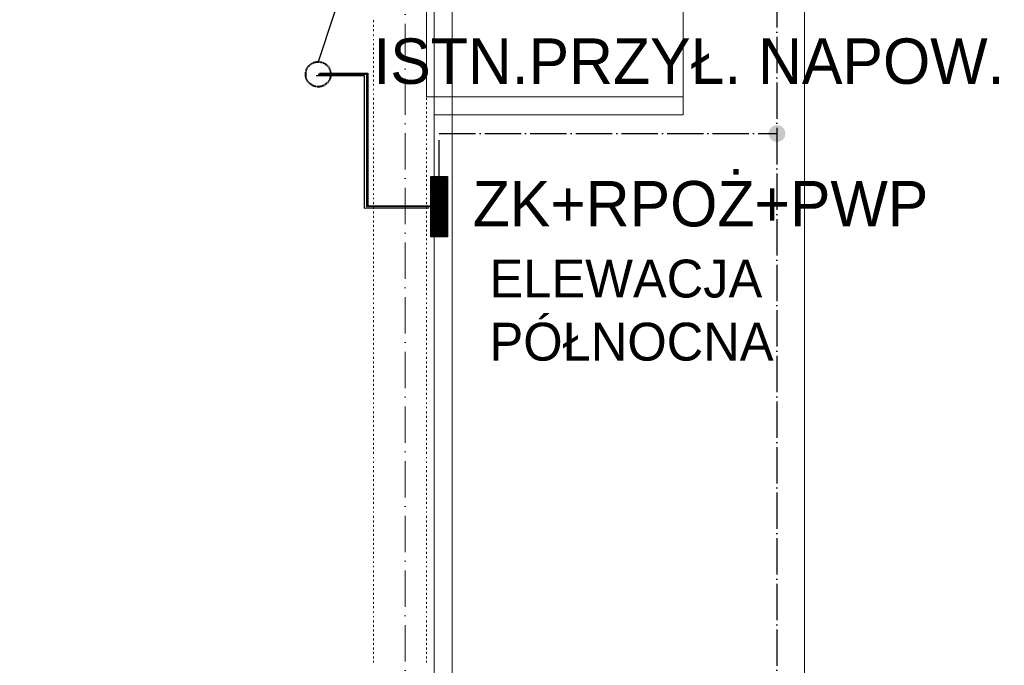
# Model space of a CAD drawing. Header units: centimetres. Extents: x -16053 to 7031, y -7778 to 254.
# Tile 172 of 256: x -4632 to -3981, y -3597 to -3171. Entities that reach past the tile are written whole.
import ezdxf

# ---------------------------------------------------------------- set-up
doc = ezdxf.new("R2010")
doc.units = ezdxf.units.CM
doc.header["$MEASUREMENT"] = 0
for name, pattern in [('ACAD_ISO04W100', [30, 24, -3, 0, -3]), ('ACAD_ISO10W100', [18, 12, -3, 0, -3]), ('DASHED', [0.75, 0.5, -0.25])]:
    doc.linetypes.add(name, pattern=pattern)
doc.layers.get('0').update_dxf_attribs({"linetype": 'CONTINUOUS'})
for name, color, linetype in [('2DE_TXTPFN', 151, 'CONTINUOUS'), ('ELEKTRYKA', 1, 'CONTINUOUS'), ('OPISY ELEKTRYCZNE', 120, 'CONTINUOUS')]:
    doc.layers.add(name, color=color, linetype=linetype)
for name, color, linetype, lineweight in [('_jte_Uziom fund', 243, 'ACAD_ISO04W100', 30), ('ODGROMÓWKA', 3, 'ACAD_ISO10W100', 13), ('Rozdzielnica', 1, 'CONTINUOUS', 30), ('ŁĄCZENIA', 5, 'DASHED', 40)]:
    doc.layers.add(name, color=color, linetype=linetype, lineweight=lineweight)
doc.styles.add('OPRAWY', font='txt')

msp = doc.modelspace()

# ---------------------------------------------------------------- hatches: boundary and pattern name
at = {"layer": '_jte_Uziom fund'}
h = msp.add_hatch(color=256, dxfattribs=at)
edge = h.paths.add_edge_path()
edge.add_arc((-4131.618, -3246.076), 5.528, 270, 630)
at = {"layer": 'Rozdzielnica'}
h = msp.add_hatch(dxfattribs=at)
h.set_pattern_fill('ANSI31', color=1, style=0)
h.paths.add_polyline_path([(-4360.287, -3274.372), (-4349.268, -3274.372), (-4349.268, -3314.315), (-4360.287, -3314.315)])

# ---------------------------------------------------------------- linework, layer by layer
at = {"color": 8, "linetype": 'Continuous', "lineweight": 15, "true_color": 0x767676}
msp.add_lwpolyline([(-4358.034, -5119.808), (-4346.29, -5119.808), (-4346.29, -325.557), (-4346.29, -313.152), (-6136.402, -313.152), (-6148.641, -313.152), (-6148.641, -855.164), (-6148.641, -842.925), (-9222.248, -842.925), (-9222.248, -855.164)], dxfattribs=at)
at = {"color": 252, "linetype": 'Continuous', "lineweight": 9, "true_color": 0x989898}
msp.add_lwpolyline([(-4363.161, -4848.554), (-4358.034, -4848.554), (-4358.034, -325.557)], dxfattribs=at)
at = {"color": 7, "linetype": 'Continuous', "lineweight": 9}
msp.add_lwpolyline([(-4113.409, -325.723), (-4113.409, -5119.973), (-4113.409, -5119.973)], dxfattribs=at)
at = {"color": 254, "linetype": 'Continuous', "lineweight": 5, "true_color": 0xfdc4fd}
msp.add_lwpolyline([(-4193.517, -3221.714), (-4363.161, -3221.714), (-4363.161, -2935.771), (-4193.517, -2935.771)], close=True, dxfattribs=at)
for points in [[(-4398.226, -3172.568), (-4398.226, -3171.244), (-4398.226, -3171.244)], [(-4363.161, -3172.568), (-4363.161, -3171.244), (-4363.161, -3171.244)], [(-4398.226, -3175.545), (-4398.226, -3174.222), (-4398.226, -3174.222)], [(-4398.226, -3178.522), (-4398.226, -3177.199), (-4398.226, -3177.199)], [(-4363.161, -3175.545), (-4363.161, -3174.222), (-4363.161, -3174.222)], [(-4363.161, -3178.522), (-4363.161, -3177.199), (-4363.161, -3177.199)], [(-4398.226, -3181.499), (-4398.226, -3180.672), (-4398.226, -3180.672)], [(-4398.226, -3184.476), (-4398.226, -3183.649), (-4398.226, -3183.649)], [(-4398.226, -3187.784), (-4398.226, -3186.626), (-4398.226, -3186.626)], [(-4363.161, -3181.499), (-4363.161, -3180.672), (-4363.161, -3180.672)], [(-4363.161, -3184.476), (-4363.161, -3183.649), (-4363.161, -3183.649)], [(-4363.161, -3187.784), (-4363.161, -3186.626), (-4363.161, -3186.626)], [(-4398.226, -3190.761), (-4398.226, -3189.438), (-4398.226, -3189.438)], [(-4398.226, -3193.739), (-4398.226, -3192.415), (-4398.226, -3192.415)], [(-4363.161, -3190.761), (-4363.161, -3189.438), (-4363.161, -3189.438)], [(-4363.161, -3193.739), (-4363.161, -3192.415), (-4363.161, -3192.415)], [(-4398.226, -3196.716), (-4398.226, -3195.393), (-4398.226, -3195.393)], [(-4398.226, -3199.693), (-4398.226, -3198.37), (-4398.226, -3198.37)], [(-4363.161, -3196.716), (-4363.161, -3195.393), (-4363.161, -3195.393)], [(-4363.161, -3199.693), (-4363.161, -3198.37), (-4363.161, -3198.37)], [(-4398.226, -3202.67), (-4398.226, -3201.347), (-4398.226, -3201.347)], [(-4398.226, -3205.647), (-4398.226, -3204.324), (-4398.226, -3204.324)], [(-4363.161, -3202.67), (-4363.161, -3201.347), (-4363.161, -3201.347)], [(-4363.161, -3205.647), (-4363.161, -3204.324), (-4363.161, -3204.324)], [(-4398.226, -3208.624), (-4398.226, -3207.301), (-4398.226, -3207.301)], [(-4398.226, -3211.602), (-4398.226, -3210.278), (-4398.226, -3210.278)], [(-4363.161, -3208.624), (-4363.161, -3207.301), (-4363.161, -3207.301)], [(-4363.161, -3211.602), (-4363.161, -3210.278), (-4363.161, -3210.278)], [(-4398.226, -3214.413), (-4398.226, -3213.256), (-4398.226, -3213.256)], [(-4398.226, -3217.391), (-4398.226, -3216.564), (-4398.226, -3216.564)], [(-4363.161, -3214.413), (-4363.161, -3213.256), (-4363.161, -3213.256)], [(-4363.161, -3217.391), (-4363.161, -3216.564), (-4363.161, -3216.564)], [(-4398.226, -3220.368), (-4398.226, -3219.541), (-4398.226, -3219.541)], [(-4398.226, -3223.841), (-4398.226, -3222.518), (-4398.226, -3222.518)], [(-4398.226, -3226.818), (-4398.226, -3225.495), (-4398.226, -3225.495)], [(-4363.161, -3220.368), (-4363.161, -3219.541), (-4363.161, -3219.541)], [(-4363.161, -3223.841), (-4363.161, -3222.518), (-4363.161, -3222.518)], [(-4363.161, -3226.818), (-4363.161, -3225.495), (-4363.161, -3225.495)], [(-4398.226, -3229.796), (-4398.226, -3228.472), (-4398.226, -3228.472)], [(-4398.226, -3232.773), (-4398.226, -3231.45), (-4398.226, -3231.45)], [(-4363.161, -3229.796), (-4363.161, -3228.472), (-4363.161, -3228.472)], [(-4363.161, -3232.773), (-4363.161, -3231.45), (-4363.161, -3231.45)], [(-4398.226, -3235.585), (-4398.226, -3234.427), (-4398.226, -3234.427)], [(-4398.226, -3238.562), (-4398.226, -3237.404), (-4398.226, -3237.404)], [(-4363.161, -3235.585), (-4363.161, -3234.427), (-4363.161, -3234.427)], [(-4363.161, -3238.562), (-4363.161, -3237.404), (-4363.161, -3237.404)], [(-4398.226, -3241.539), (-4398.226, -3240.381), (-4398.226, -3240.381)], [(-4398.226, -3244.516), (-4398.226, -3243.358), (-4398.226, -3243.358)], [(-4363.161, -3241.539), (-4363.161, -3240.381), (-4363.161, -3240.381)], [(-4363.161, -3244.516), (-4363.161, -3243.358), (-4363.161, -3243.358)], [(-4398.226, -3247.493), (-4398.226, -3246.17), (-4398.226, -3246.17)], [(-4398.226, -3250.47), (-4398.226, -3249.643), (-4398.226, -3249.643)], [(-4363.161, -3247.493), (-4363.161, -3246.17), (-4363.161, -3246.17)], [(-4363.161, -3250.47), (-4363.161, -3249.643), (-4363.161, -3249.643)], [(-4398.226, -3253.448), (-4398.226, -3252.621), (-4398.226, -3252.621)], [(-4398.226, -3256.756), (-4398.226, -3255.598), (-4398.226, -3255.598)], [(-4363.161, -3253.448), (-4363.161, -3252.621), (-4363.161, -3252.621)], [(-4363.161, -3256.756), (-4363.161, -3255.598), (-4363.161, -3255.598)], [(-4398.226, -3259.733), (-4398.226, -3258.575), (-4398.226, -3258.575)], [(-4398.226, -3262.71), (-4398.226, -3261.552), (-4398.226, -3261.552)], [(-4398.226, -3265.687), (-4398.226, -3264.529), (-4398.226, -3264.529)], [(-4363.161, -3259.733), (-4363.161, -3258.575), (-4363.161, -3258.575)], [(-4363.161, -3262.71), (-4363.161, -3261.552), (-4363.161, -3261.552)], [(-4363.161, -3265.687), (-4363.161, -3264.529), (-4363.161, -3264.529)], [(-4398.226, -3268.664), (-4398.226, -3267.341), (-4398.226, -3267.341)], [(-4398.226, -3271.641), (-4398.226, -3270.318), (-4398.226, -3270.318)], [(-4363.161, -3268.664), (-4363.161, -3267.341), (-4363.161, -3267.341)], [(-4363.161, -3271.641), (-4363.161, -3270.318), (-4363.161, -3270.318)], [(-4398.226, -3274.619), (-4398.226, -3273.295), (-4398.226, -3273.295)], [(-4398.226, -3277.596), (-4398.226, -3276.273), (-4398.226, -3276.273)], [(-4363.161, -3274.619), (-4363.161, -3273.295), (-4363.161, -3273.295)], [(-4363.161, -3277.596), (-4363.161, -3276.273), (-4363.161, -3276.273)], [(-4398.226, -3280.573), (-4398.226, -3279.25), (-4398.226, -3279.25)], [(-4398.226, -3283.55), (-4398.226, -3282.227), (-4398.226, -3282.227)], [(-4363.161, -3280.573), (-4363.161, -3279.25), (-4363.161, -3279.25)], [(-4363.161, -3283.55), (-4363.161, -3282.227), (-4363.161, -3282.227)], [(-4398.226, -3286.527), (-4398.226, -3285.7), (-4398.226, -3285.7)], [(-4398.226, -3289.505), (-4398.226, -3288.512), (-4398.226, -3288.512)], [(-4363.161, -3286.527), (-4363.161, -3285.7), (-4363.161, -3285.7)], [(-4363.161, -3289.505), (-4363.161, -3288.512), (-4363.161, -3288.512)], [(-4398.226, -3292.813), (-4398.226, -3291.489), (-4398.226, -3291.489)], [(-4398.226, -3295.79), (-4398.226, -3294.466), (-4398.226, -3294.466)], [(-4363.161, -3292.813), (-4363.161, -3291.489), (-4363.161, -3291.489)], [(-4363.161, -3295.79), (-4363.161, -3294.466), (-4363.161, -3294.466)], [(-4398.226, -3298.767), (-4398.226, -3297.444), (-4398.226, -3297.444)], [(-4398.226, -3301.744), (-4398.226, -3300.421), (-4398.226, -3300.421)], [(-4398.226, -3304.721), (-4398.226, -3303.398), (-4398.226, -3303.398)], [(-4363.161, -3298.767), (-4363.161, -3297.444), (-4363.161, -3297.444)], [(-4363.161, -3301.744), (-4363.161, -3300.421), (-4363.161, -3300.421)], [(-4363.161, -3304.721), (-4363.161, -3303.398), (-4363.161, -3303.398)], [(-4398.226, -3307.698), (-4398.226, -3306.375), (-4398.226, -3306.375)], [(-4398.226, -3310.676), (-4398.226, -3309.352), (-4398.226, -3309.352)], [(-4363.161, -3307.698), (-4363.161, -3306.375), (-4363.161, -3306.375)], [(-4363.161, -3310.676), (-4363.161, -3309.352), (-4363.161, -3309.352)], [(-4398.226, -3313.653), (-4398.226, -3312.33), (-4398.226, -3312.33)], [(-4398.226, -3316.465), (-4398.226, -3315.307), (-4398.226, -3315.307)], [(-4363.161, -3313.653), (-4363.161, -3312.33), (-4363.161, -3312.33)], [(-4363.161, -3316.465), (-4363.161, -3315.307), (-4363.161, -3315.307)], [(-4398.226, -3319.442), (-4398.226, -3318.284), (-4398.226, -3318.284)], [(-4398.226, -3322.419), (-4398.226, -3321.592), (-4398.226, -3321.592)], [(-4363.161, -3319.442), (-4363.161, -3318.284), (-4363.161, -3318.284)], [(-4363.161, -3322.419), (-4363.161, -3321.592), (-4363.161, -3321.592)], [(-4398.226, -3325.892), (-4398.226, -3324.569), (-4398.226, -3324.569)], [(-4398.226, -3328.869), (-4398.226, -3327.546), (-4398.226, -3327.546)], [(-4363.161, -3325.892), (-4363.161, -3324.569), (-4363.161, -3324.569)], [(-4363.161, -3328.869), (-4363.161, -3327.546), (-4363.161, -3327.546)], [(-4398.226, -3331.847), (-4398.226, -3330.523), (-4398.226, -3330.523)], [(-4398.226, -3334.824), (-4398.226, -3333.501), (-4398.226, -3333.501)], [(-4363.161, -3331.847), (-4363.161, -3330.523), (-4363.161, -3330.523)], [(-4363.161, -3334.824), (-4363.161, -3333.501), (-4363.161, -3333.501)], [(-4398.226, -3337.636), (-4398.226, -3336.478), (-4398.226, -3336.478)], [(-4398.226, -3340.613), (-4398.226, -3339.455), (-4398.226, -3339.455)], [(-4398.226, -3343.59), (-4398.226, -3342.432), (-4398.226, -3342.432)], [(-4363.161, -3337.636), (-4363.161, -3336.478), (-4363.161, -3336.478)], [(-4363.161, -3340.613), (-4363.161, -3339.455), (-4363.161, -3339.455)], [(-4363.161, -3343.59), (-4363.161, -3342.432), (-4363.161, -3342.432)], [(-4398.226, -3346.567), (-4398.226, -3345.409), (-4398.226, -3345.409)], [(-4398.226, -3349.544), (-4398.226, -3348.221), (-4398.226, -3348.221)], [(-4363.161, -3346.567), (-4363.161, -3345.409), (-4363.161, -3345.409)], [(-4363.161, -3349.544), (-4363.161, -3348.221), (-4363.161, -3348.221)], [(-4398.226, -3352.521), (-4398.226, -3351.198), (-4398.226, -3351.198)], [(-4398.226, -3355.499), (-4398.226, -3354.672), (-4398.226, -3354.672)], [(-4363.161, -3352.521), (-4363.161, -3351.198), (-4363.161, -3351.198)], [(-4363.161, -3355.499), (-4363.161, -3354.672), (-4363.161, -3354.672)], [(-4398.226, -3358.476), (-4398.226, -3357.649), (-4398.226, -3357.649)], [(-4398.226, -3361.784), (-4398.226, -3360.626), (-4398.226, -3360.626)], [(-4363.161, -3358.476), (-4363.161, -3357.649), (-4363.161, -3357.649)], [(-4363.161, -3361.784), (-4363.161, -3360.626), (-4363.161, -3360.626)], [(-4398.226, -3364.761), (-4398.226, -3363.603), (-4398.226, -3363.603)], [(-4398.226, -3367.738), (-4398.226, -3366.58), (-4398.226, -3366.58)], [(-4363.161, -3364.761), (-4363.161, -3363.603), (-4363.161, -3363.603)], [(-4363.161, -3367.738), (-4363.161, -3366.58), (-4363.161, -3366.58)], [(-4398.226, -3370.715), (-4398.226, -3369.392), (-4398.226, -3369.392)], [(-4398.226, -3373.693), (-4398.226, -3372.369), (-4398.226, -3372.369)], [(-4398.226, -3376.67), (-4398.226, -3375.347), (-4398.226, -3375.347)], [(-4363.161, -3370.715), (-4363.161, -3369.392), (-4363.161, -3369.392)], [(-4363.161, -3373.693), (-4363.161, -3372.369), (-4363.161, -3372.369)], [(-4363.161, -3376.67), (-4363.161, -3375.347), (-4363.161, -3375.347)], [(-4398.226, -3379.647), (-4398.226, -3378.324), (-4398.226, -3378.324)], [(-4398.226, -3382.624), (-4398.226, -3381.301), (-4398.226, -3381.301)], [(-4363.161, -3379.647), (-4363.161, -3378.324), (-4363.161, -3378.324)], [(-4363.161, -3382.624), (-4363.161, -3381.301), (-4363.161, -3381.301)], [(-4398.226, -3385.601), (-4398.226, -3384.278), (-4398.226, -3384.278)], [(-4398.226, -3388.578), (-4398.226, -3387.255), (-4398.226, -3387.255)], [(-4363.161, -3385.601), (-4363.161, -3384.278), (-4363.161, -3384.278)], [(-4363.161, -3388.578), (-4363.161, -3387.255), (-4363.161, -3387.255)], [(-4398.226, -3391.556), (-4398.226, -3390.563), (-4398.226, -3390.563)], [(-4398.226, -3394.864), (-4398.226, -3393.54), (-4398.226, -3393.54)], [(-4363.161, -3391.556), (-4363.161, -3390.563), (-4363.161, -3390.563)], [(-4363.161, -3394.864), (-4363.161, -3393.54), (-4363.161, -3393.54)], [(-4398.226, -3397.841), (-4398.226, -3396.518), (-4398.226, -3396.518)], [(-4398.226, -3400.818), (-4398.226, -3399.495), (-4398.226, -3399.495)], [(-4363.161, -3397.841), (-4363.161, -3396.518), (-4363.161, -3396.518)], [(-4363.161, -3400.818), (-4363.161, -3399.495), (-4363.161, -3399.495)], [(-4398.226, -3403.795), (-4398.226, -3402.472), (-4398.226, -3402.472)], [(-4398.226, -3406.772), (-4398.226, -3405.449), (-4398.226, -3405.449)], [(-4363.161, -3403.795), (-4363.161, -3402.472), (-4363.161, -3402.472)], [(-4363.161, -3406.772), (-4363.161, -3405.449), (-4363.161, -3405.449)], [(-4398.226, -3409.749), (-4398.226, -3408.426), (-4398.226, -3408.426)], [(-4398.226, -3412.727), (-4398.226, -3411.403), (-4398.226, -3411.403)], [(-4398.226, -3415.538), (-4398.226, -3414.381), (-4398.226, -3414.381)], [(-4363.161, -3409.749), (-4363.161, -3408.426), (-4363.161, -3408.426)], [(-4363.161, -3412.727), (-4363.161, -3411.403), (-4363.161, -3411.403)], [(-4363.161, -3415.538), (-4363.161, -3414.381), (-4363.161, -3414.381)], [(-4398.226, -3418.516), (-4398.226, -3417.358), (-4398.226, -3417.358)], [(-4398.226, -3421.493), (-4398.226, -3420.335), (-4398.226, -3420.335)], [(-4363.161, -3418.516), (-4363.161, -3417.358), (-4363.161, -3417.358)], [(-4363.161, -3421.493), (-4363.161, -3420.335), (-4363.161, -3420.335)], [(-4398.226, -3424.47), (-4398.226, -3423.643), (-4398.226, -3423.643)], [(-4398.226, -3427.447), (-4398.226, -3426.62), (-4398.226, -3426.62)], [(-4363.161, -3424.47), (-4363.161, -3423.643), (-4363.161, -3423.643)], [(-4363.161, -3427.447), (-4363.161, -3426.62), (-4363.161, -3426.62)], [(-4398.226, -3430.921), (-4398.226, -3429.597), (-4398.226, -3429.597)], [(-4398.226, -3433.898), (-4398.226, -3432.575), (-4398.226, -3432.575)], [(-4363.161, -3430.921), (-4363.161, -3429.597), (-4363.161, -3429.597)], [(-4363.161, -3433.898), (-4363.161, -3432.575), (-4363.161, -3432.575)], [(-4398.226, -3436.709), (-4398.226, -3435.552), (-4398.226, -3435.552)], [(-4398.226, -3439.687), (-4398.226, -3438.529), (-4398.226, -3438.529)], [(-4363.161, -3436.709), (-4363.161, -3435.552), (-4363.161, -3435.552)], [(-4363.161, -3439.687), (-4363.161, -3438.529), (-4363.161, -3438.529)], [(-4398.226, -3442.664), (-4398.226, -3441.506), (-4398.226, -3441.506)], [(-4398.226, -3445.641), (-4398.226, -3444.483), (-4398.226, -3444.483)], [(-4363.161, -3442.664), (-4363.161, -3441.506), (-4363.161, -3441.506)], [(-4363.161, -3445.641), (-4363.161, -3444.483), (-4363.161, -3444.483)], [(-4398.226, -3448.618), (-4398.226, -3447.295), (-4398.226, -3447.295)], [(-4398.226, -3451.595), (-4398.226, -3450.272), (-4398.226, -3450.272)], [(-4398.226, -3454.573), (-4398.226, -3453.249), (-4398.226, -3453.249)], [(-4363.161, -3448.618), (-4363.161, -3447.295), (-4363.161, -3447.295)], [(-4363.161, -3451.595), (-4363.161, -3450.272), (-4363.161, -3450.272)], [(-4363.161, -3454.573), (-4363.161, -3453.249), (-4363.161, -3453.249)], [(-4398.226, -3457.55), (-4398.226, -3456.227), (-4398.226, -3456.227)], [(-4398.226, -3460.527), (-4398.226, -3459.7), (-4398.226, -3459.7)], [(-4363.161, -3457.55), (-4363.161, -3456.227), (-4363.161, -3456.227)], [(-4363.161, -3460.527), (-4363.161, -3459.7), (-4363.161, -3459.7)], [(-4398.226, -3463.504), (-4398.226, -3462.677), (-4398.226, -3462.677)], [(-4398.226, -3466.812), (-4398.226, -3465.654), (-4398.226, -3465.654)], [(-4363.161, -3463.504), (-4363.161, -3462.677), (-4363.161, -3462.677)], [(-4363.161, -3466.812), (-4363.161, -3465.654), (-4363.161, -3465.654)], [(-4398.226, -3469.789), (-4398.226, -3468.466), (-4398.226, -3468.466)], [(-4398.226, -3472.766), (-4398.226, -3471.443), (-4398.226, -3471.443)], [(-4363.161, -3469.789), (-4363.161, -3468.466), (-4363.161, -3468.466)], [(-4363.161, -3472.766), (-4363.161, -3471.443), (-4363.161, -3471.443)], [(-4398.226, -3475.744), (-4398.226, -3474.42), (-4398.226, -3474.42)], [(-4398.226, -3478.721), (-4398.226, -3477.398), (-4398.226, -3477.398)], [(-4363.161, -3475.744), (-4363.161, -3474.42), (-4363.161, -3474.42)], [(-4363.161, -3478.721), (-4363.161, -3477.398), (-4363.161, -3477.398)], [(-4398.226, -3481.698), (-4398.226, -3480.375), (-4398.226, -3480.375)], [(-4398.226, -3484.675), (-4398.226, -3483.352), (-4398.226, -3483.352)], [(-4363.161, -3481.698), (-4363.161, -3480.375), (-4363.161, -3480.375)], [(-4363.161, -3484.675), (-4363.161, -3483.352), (-4363.161, -3483.352)], [(-4398.226, -3487.652), (-4398.226, -3486.329), (-4398.226, -3486.329)], [(-4398.226, -3490.63), (-4398.226, -3489.306), (-4398.226, -3489.306)], [(-4363.161, -3487.652), (-4363.161, -3486.329), (-4363.161, -3486.329)], [(-4363.161, -3490.63), (-4363.161, -3489.306), (-4363.161, -3489.306)], [(-4398.226, -3493.607), (-4398.226, -3492.614), (-4398.226, -3492.614)], [(-4398.226, -3496.418), (-4398.226, -3495.591), (-4398.226, -3495.591)], [(-4398.226, -3499.892), (-4398.226, -3498.569), (-4398.226, -3498.569)], [(-4363.161, -3493.607), (-4363.161, -3492.614), (-4363.161, -3492.614)], [(-4363.161, -3496.418), (-4363.161, -3495.591), (-4363.161, -3495.591)], [(-4363.161, -3499.892), (-4363.161, -3498.569), (-4363.161, -3498.569)], [(-4398.226, -3502.869), (-4398.226, -3501.546), (-4398.226, -3501.546)], [(-4398.226, -3505.846), (-4398.226, -3504.523), (-4398.226, -3504.523)], [(-4363.161, -3502.869), (-4363.161, -3501.546), (-4363.161, -3501.546)], [(-4363.161, -3505.846), (-4363.161, -3504.523), (-4363.161, -3504.523)], [(-4398.226, -3508.823), (-4398.226, -3507.5), (-4398.226, -3507.5)], [(-4398.226, -3511.801), (-4398.226, -3510.477), (-4398.226, -3510.477)], [(-4363.161, -3508.823), (-4363.161, -3507.5), (-4363.161, -3507.5)], [(-4363.161, -3511.801), (-4363.161, -3510.477), (-4363.161, -3510.477)], [(-4398.226, -3514.778), (-4398.226, -3513.455), (-4398.226, -3513.455)], [(-4398.226, -3517.59), (-4398.226, -3516.432), (-4398.226, -3516.432)], [(-4363.161, -3514.778), (-4363.161, -3513.455), (-4363.161, -3513.455)], [(-4363.161, -3517.59), (-4363.161, -3516.432), (-4363.161, -3516.432)], [(-4398.226, -3520.567), (-4398.226, -3519.409), (-4398.226, -3519.409)], [(-4398.226, -3523.544), (-4398.226, -3522.386), (-4398.226, -3522.386)], [(-4363.161, -3520.567), (-4363.161, -3519.409), (-4363.161, -3519.409)], [(-4363.161, -3523.544), (-4363.161, -3522.386), (-4363.161, -3522.386)], [(-4398.226, -3526.521), (-4398.226, -3525.363), (-4398.226, -3525.363)], [(-4398.226, -3529.498), (-4398.226, -3528.671), (-4398.226, -3528.671)], [(-4363.161, -3526.521), (-4363.161, -3525.363), (-4363.161, -3525.363)], [(-4363.161, -3529.498), (-4363.161, -3528.671), (-4363.161, -3528.671)], [(-4398.226, -3532.475), (-4398.226, -3531.648), (-4398.226, -3531.648)], [(-4398.226, -3535.949), (-4398.226, -3534.626), (-4398.226, -3534.626)], [(-4398.226, -3538.761), (-4398.226, -3537.603), (-4398.226, -3537.603)], [(-4363.161, -3532.475), (-4363.161, -3531.648), (-4363.161, -3531.648)], [(-4363.161, -3535.949), (-4363.161, -3534.626), (-4363.161, -3534.626)], [(-4363.161, -3538.761), (-4363.161, -3537.603), (-4363.161, -3537.603)], [(-4398.226, -3541.738), (-4398.226, -3540.58), (-4398.226, -3540.58)], [(-4398.226, -3544.715), (-4398.226, -3543.557), (-4398.226, -3543.557)], [(-4363.161, -3541.738), (-4363.161, -3540.58), (-4363.161, -3540.58)], [(-4363.161, -3544.715), (-4363.161, -3543.557), (-4363.161, -3543.557)], [(-4398.226, -3547.692), (-4398.226, -3546.534), (-4398.226, -3546.534)], [(-4398.226, -3550.669), (-4398.226, -3549.346), (-4398.226, -3549.346)], [(-4363.161, -3547.692), (-4363.161, -3546.534), (-4363.161, -3546.534)], [(-4363.161, -3550.669), (-4363.161, -3549.346), (-4363.161, -3549.346)], [(-4398.226, -3553.646), (-4398.226, -3552.323), (-4398.226, -3552.323)], [(-4398.226, -3556.624), (-4398.226, -3555.3), (-4398.226, -3555.3)], [(-4363.161, -3553.646), (-4363.161, -3552.323), (-4363.161, -3552.323)], [(-4363.161, -3556.624), (-4363.161, -3555.3), (-4363.161, -3555.3)], [(-4398.226, -3559.601), (-4398.226, -3558.278), (-4398.226, -3558.278)], [(-4398.226, -3562.578), (-4398.226, -3561.751), (-4398.226, -3561.751)], [(-4363.161, -3559.601), (-4363.161, -3558.278), (-4363.161, -3558.278)], [(-4363.161, -3562.578), (-4363.161, -3561.751), (-4363.161, -3561.751)], [(-4398.226, -3565.555), (-4398.226, -3564.728), (-4398.226, -3564.728)], [(-4398.226, -3568.863), (-4398.226, -3567.705), (-4398.226, -3567.705)], [(-4398.226, -3571.84), (-4398.226, -3570.517), (-4398.226, -3570.517)], [(-4363.161, -3565.555), (-4363.161, -3564.728), (-4363.161, -3564.728)], [(-4363.161, -3568.863), (-4363.161, -3567.705), (-4363.161, -3567.705)], [(-4363.161, -3571.84), (-4363.161, -3570.517), (-4363.161, -3570.517)], [(-4398.226, -3574.818), (-4398.226, -3573.494), (-4398.226, -3573.494)], [(-4398.226, -3577.795), (-4398.226, -3576.472), (-4398.226, -3576.472)], [(-4363.161, -3574.818), (-4363.161, -3573.494), (-4363.161, -3573.494)], [(-4363.161, -3577.795), (-4363.161, -3576.472), (-4363.161, -3576.472)], [(-4398.226, -3580.772), (-4398.226, -3579.449), (-4398.226, -3579.449)], [(-4398.226, -3583.749), (-4398.226, -3582.426), (-4398.226, -3582.426)], [(-4363.161, -3580.772), (-4363.161, -3579.449), (-4363.161, -3579.449)], [(-4363.161, -3583.749), (-4363.161, -3582.426), (-4363.161, -3582.426)], [(-4398.226, -3586.726), (-4398.226, -3585.403), (-4398.226, -3585.403)], [(-4398.226, -3589.703), (-4398.226, -3588.38), (-4398.226, -3588.38)], [(-4363.161, -3586.726), (-4363.161, -3585.403), (-4363.161, -3585.403)], [(-4363.161, -3589.703), (-4363.161, -3588.38), (-4363.161, -3588.38)], [(-4398.226, -3592.681), (-4398.226, -3591.357), (-4398.226, -3591.357)], [(-4398.226, -3595.492), (-4398.226, -3594.335), (-4398.226, -3594.335)], [(-4363.161, -3592.681), (-4363.161, -3591.357), (-4363.161, -3591.357)], [(-4363.161, -3595.492), (-4363.161, -3594.335), (-4363.161, -3594.335)]]:
    msp.add_lwpolyline(points, dxfattribs=at)
at = {"color": 8, "linetype": 'Continuous', "lineweight": 15, "true_color": 0x767676}
msp.add_lwpolyline([(-4358.034, -3233.623), (-4193.517, -3233.623), (-4193.517, -3221.714), (-4358.034, -3221.714)], close=True, dxfattribs=at)
at = {"layer": '2DE_TXTPFN'}
for points in [[(-4235.258, -2595.836), (-4434.7, -3198.665)], [(-4433.762, -3206.089), (-4401.922, -3206.089), (-4401.922, -3293.699), (-4359.349, -3293.496)], [(-4436.143, -3207.825), (-4404.303, -3207.825), (-4404.303, -3295.435), (-4361.731, -3295.232)], [(-4434.7, -3206.937), (-4402.86, -3206.937), (-4402.86, -3294.547), (-4360.287, -3294.343)]]:
    msp.add_lwpolyline(points, dxfattribs=at)
at = {"layer": '_jte_Uziom fund'}
for points in [[(-4220.91, -2249.104), (-4131.754, -2249.104), (-4131.754, -3741.224), (-4220.91, -3741.224)], [(-4354.778, -3274.372), (-4354.778, -3246.076), (-4131.754, -3246.076)]]:
    msp.add_lwpolyline(points, dxfattribs=at)
at = {"layer": 'ODGROMÓWKA', "ltscale": 2}
msp.add_lwpolyline([(-4377.168, -5146.933), (-4377.168, -344.706), (-6116.595, -344.706), (-6116.595, -838.317)], dxfattribs=at)
at = {"layer": 'Rozdzielnica', "color": 1}
msp.add_lwpolyline([(-4360.287, -3274.372), (-4349.268, -3274.372), (-4349.268, -3314.315), (-4360.287, -3314.315)], close=True, dxfattribs=at)
at = {"layer": 'ŁĄCZENIA'}
msp.add_circle((-4434.7, -3206.937), 8.271, dxfattribs=at)

# ---------------------------------------------------------------- texts
at = {"layer": '2DE_TXTPFN', "insert": (-4321.537, -3329.338), "char_height": 25, "width": 344.12966, "attachment_point": 1}
msp.add_mtext('ELEWACJA PÓŁNOCNA', dxfattribs=at)
at = {"layer": 'ELEKTRYKA', "style": 'OPRAWY'}
msp.add_text('ZK+RPOŻ+PWP', height=30, dxfattribs=at).set_placement((-4332.63, -3307.405))
at = {"layer": 'OPISY ELEKTRYCZNE', "style": 'OPRAWY'}
msp.add_text('ISTN.PRZYŁ. NAPOW.', height=30, dxfattribs=at).set_placement((-4398.226, -3213.256))

doc.saveas('drawing.dxf')
